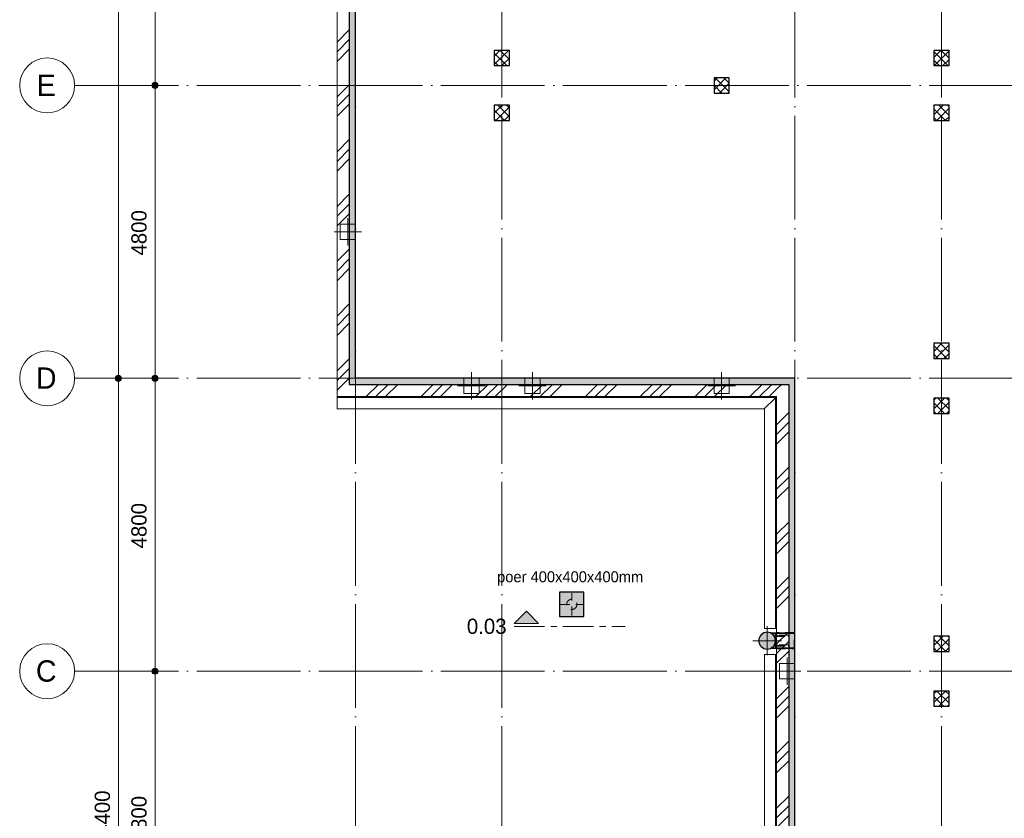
# Model space of a CAD drawing. Header units: millimetres. Extents: x -2900 to 56100, y -900 to 49332.
# Tile 2 of 8: x -2900 to 13231, y 12189 to 25277. Entities that reach past the tile are written whole.
import ezdxf

# ---------------------------------------------------------------- set-up
doc = ezdxf.new("R2010")
doc.units = ezdxf.units.MM
for name, pattern in [('WSP_hartlijn', [800, 500, -100, 100, -100]), ('WSP_hhidden', [250, 150, -100]), ('WSP_stramienlijn', [2000, 1700, -150, 0, -150])]:
    doc.linetypes.add(name, pattern=pattern)
for name, color, linetype, lineweight in [('00_algemeen - hartlijn', 7, 'Continuous', 13), ('00_algemeen - hhidden - 0_13mm', 7, 'WSP_hhidden', 13), ('00_maatvoering', 8, 'Continuous', 13), ('00_maatvoering-100', 8, 'Continuous', 13), ('03_viewports - sections', 1, 'Continuous', 13), ('07_stramien', 4, 'Continuous', 13), ('16_funderingsconstructies', 2, 'Continuous', 18), ('16_funderingsconstructies - voeten en balken -cut-', 3, 'Continuous', 25), ('17_paalfunderingen - beton -cut-', 3, 'Continuous', 25), ('17_paalfunderingen - prefab -cut-', 3, 'Continuous', 25), ('28_hoofddraagconstructies - kolommen en liggers', 1, 'Continuous', 13), ('28_hoofddraagconstructies - kolommen en liggers - staal', 1, 'Continuous', 13), ('28_hoofddraagconstructies - tags', 7, 'Continuous', 18)]:
    doc.layers.add(name, color=color, linetype=linetype, lineweight=lineweight)
doc.layers.add('16_funderingsconstructies - voeten en balken', color=2, linetype='Continuous')
doc.styles.add('Revittext', font='txt', dxfattribs={"height": 350})
doc.styles.add('Revittext_1', font='txt', dxfattribs={"height": 250})
doc.styles.add('Revittext_2', font='txt', dxfattribs={"height": 180})
doc.dimstyles.new('WSP_25_-_transparant', dxfattribs={"dimscale": 304.8, "dimtxt": 252.223969, "dimasz": 1.312336, "dimexe": 0.656168, "dimexo": 0.0625, "dimgap": 0.213255, "dimtad": 1, "dimdec": 0, "dimzin": 0, "dimdsep": 46, "dimtxsty": 'Revittext_1', "dimblk1": 'DOTSMALL', "dimblk2": 'DOTSMALL', "dimsah": 1, "dimcen": 0.09, "dimdle": 0.656168, "dimazin": 0, "dimtfac": 1, "dimtdec": 4, "dimtix": 1, "dimtmove": 0, "dimatfit": 3, "dimfxl": 0.656168, "dimfxlon": 1, "dimtvp": 1, "dimtolj": 1, "dimtzin": 0, "dimarcsym": 2})
pattern_1 = [(45, (0, 0), (-449.013, 449.013), []), (45, (158.75, 0), (0, 898.026), []), (45, (-158.75, 0), (0, 898.026), [])]

# ---------------------------------------------------------------- blocks, each defined once
blk = doc.blocks.new('16_WSP_SF_beton - poer rechthoek v18-1 - 1-paals poer_ 400x400x400mm-1100585-fundering - plot - 100')
at = {"layer": '28_hoofddraagconstructies - kolommen en liggers', "linetype": 'WSP_hhidden'}
blk.add_hatch(color=256, dxfattribs=at).paths.add_polyline_path([(200, -200), (200, 200), (-200, 200), (-200, -200)])
at = {"layer": '16_funderingsconstructies - voeten en balken -cut-'}
for p, q in [((200, 200), (-200, 200)), ((-200, 200), (-200, -200)), ((200, -200), (200, 200)), ((-200, -200), (200, -200))]:
    blk.add_line(p, q, dxfattribs=at)
blk = doc.blocks.new('17_WSP_FD_beton - fundatiepaal v21-1 - ø273_285 _stalen buis_ met kopmoment-1364903-fundering - plot - 100')
at = {"layer": '16_funderingsconstructies'}
blk.add_hatch(color=256, dxfattribs=at).paths.add_polyline_path([(-136, 0), (-131, -38), (-115, -74), (-89, -103), (-57, -124), (-19, -135), (19, -135), (57, -124), (89, -103), (115, -74), (131, -38), (137, 0), (130, 41), (115, 74), (89, 103), (57, 124), (19, 135), (-19, 135), (-57, 124), (-89, 103), (-115, 74), (-131, 38)])
at = {"layer": '00_algemeen - hartlijn', "linetype": 'WSP_hartlijn'}
for p, q in [((0, -237), (0, 236)), ((-237, 0), (236, 0))]:
    blk.add_line(p, q, dxfattribs=at)
at = {"layer": '17_paalfunderingen - beton -cut-'}
for start, end in [(360, 180), (180, 360)]:
    blk.add_arc((0, 0), 137, start, end, dxfattribs=at)
blk = doc.blocks.new('28_WSP_SF_staal - HFL v21-0 - Lequ 200x200x16 - S235-1383402-fundering - plot - 100')
at = {"layer": '00_algemeen - hhidden - 0_13mm'}
blk.add_line((-2450, -39.2), (2450, -39.2), dxfattribs=at)
at = {"layer": '28_hoofddraagconstructies - kolommen en liggers - staal'}
for p, q in [((2450, 144.8), (-2450, 144.8)), ((-2450, 135.8), (-2450, 144.8)), ((-2450, -21.2), (-2450, 135.8)), ((2450, 144.8), (2450, 135.8)), ((2450, 135.8), (2450, -21.2)), ((-2450, -39.2), (-2450, -21.2)), ((2450, -39.2), (-2450, -39.2)), ((-2450, -48.2), (-2450, -39.2)), ((-2450, -55.2), (-2450, -48.2)), ((-2450, -55.2), (2450, -55.2)), ((2450, -21.2), (2450, -39.2)), ((2450, -39.2), (2450, -48.2)), ((2450, -48.2), (2450, -55.2))]:
    blk.add_line(p, q, dxfattribs=at)
blk = doc.blocks.new('28_WSP_SF_staal - HFL v21-0 - Lequ 200x200x16 - S235-1383367-fundering - plot - 100')
at = {"layer": '00_algemeen - hhidden - 0_13mm'}
blk.add_line((-1900, -39.2), (1884, -39.2), dxfattribs=at)
blk = doc.blocks.new('28_WSP_SF_staal - HFL v21-0 - Lequ 200x200x16 - S235-1217638-fundering - plot - 100')
at = {"layer": '00_algemeen - hhidden - 0_13mm'}
blk.add_line((-3600, 39.2), (3584, 39.2), dxfattribs=at)
blk = doc.blocks.new('17_WSP_FD_prefab - fundatiepaal v18-0 - 250x250-V91-fundering - plot - 100')
at = {"layer": '00_algemeen - hartlijn', "color": 135}
for p, q in [((-225, 0), (-175, 0)), ((125, 0), (225, 0))]:
    blk.add_line(p, q, dxfattribs=at)
at = {"layer": '16_funderingsconstructies', "color": 135, "lineweight": 13}
for p, q in [((0, -225), (0, 225)), ((-175, 0), (125, 0)), ((125, 125), (-125, 125)), ((-125, 125), (-125, -125)), ((-125, -125), (125, -125))]:
    blk.add_line(p, q, dxfattribs=at)
blk = doc.blocks.new('17_WSP_FD_prefab - fundatiepaal v18-0 - 250x250-V25-fundering - plot - 100')
at = {"layer": '16_funderingsconstructies', "lineweight": 13}
h = blk.add_hatch(dxfattribs=at)
h.set_pattern_fill('FP_25', color=10, style=0, pattern_type=2)
h.set_pattern_definition([(45, (-5000, -24650), (-70.71068, 70.71068), []), (135, (-5000, -24650), (-70.71068, -70.71068), [])])
h.paths.add_polyline_path([(-125, -125), (125, -125), (125, 125), (-125, 125)])
at = {"layer": '17_paalfunderingen - prefab -cut-', "color": 8}
for p, q in [((125, 125), (-125, 125)), ((-125, 125), (-125, -125)), ((125, -125), (125, 125)), ((-125, -125), (125, -125))]:
    blk.add_line(p, q, dxfattribs=at)
blk = doc.blocks.new('17_WSP_FD_prefab - fundatiepaal v18-0 - 250x250-V26-fundering - plot - 100')
at = {"layer": '16_funderingsconstructies', "lineweight": 13}
h = blk.add_hatch(dxfattribs=at)
h.set_pattern_fill('FP_26', color=10, style=0, pattern_type=2)
h.set_pattern_definition([(45, (-5000, -23750), (-70.71068, 70.71068), []), (135, (-5000, -23750), (-70.71068, -70.71068), [])])
h.paths.add_polyline_path([(-125, -125), (125, -125), (125, 125), (-125, 125)])
at = {"layer": '17_paalfunderingen - prefab -cut-', "color": 8}
for p, q in [((125, 125), (-125, 125)), ((-125, 125), (-125, -125)), ((125, -125), (125, 125)), ((-125, -125), (125, -125))]:
    blk.add_line(p, q, dxfattribs=at)
blk = doc.blocks.new('17_WSP_FD_prefab - fundatiepaal v18-0 - 250x250-V27-fundering - plot - 100')
at = {"layer": '16_funderingsconstructies', "lineweight": 13}
h = blk.add_hatch(dxfattribs=at)
h.set_pattern_fill('FP_27', color=10, style=0, pattern_type=2)
h.set_pattern_definition([(45, (-8600, -24200), (-70.71068, 70.71068), []), (135, (-8600, -24200), (-70.71068, -70.71068), [])])
h.paths.add_polyline_path([(-125, -125), (125, -125), (125, 125), (-125, 125)])
at = {"layer": '17_paalfunderingen - prefab -cut-', "color": 8}
for p, q in [((125, 125), (-125, 125)), ((-125, 125), (-125, -125)), ((125, -125), (125, 125)), ((-125, -125), (125, -125))]:
    blk.add_line(p, q, dxfattribs=at)
blk = doc.blocks.new('17_WSP_FD_prefab - fundatiepaal v18-0 - 250x250-V28-fundering - plot - 100')
at = {"layer": '16_funderingsconstructies', "lineweight": 13}
h = blk.add_hatch(dxfattribs=at)
h.set_pattern_fill('FP_28', color=10, style=0, pattern_type=2)
h.set_pattern_definition([(45, (-12200, -24650), (-70.71068, 70.71068), []), (135, (-12200, -24650), (-70.71068, -70.71068), [])])
h.paths.add_polyline_path([(-125, -125), (125, -125), (125, 125), (-125, 125)])
at = {"layer": '17_paalfunderingen - prefab -cut-', "color": 8}
for p, q in [((125, 125), (-125, 125)), ((-125, 125), (-125, -125)), ((125, -125), (125, 125)), ((-125, -125), (125, -125))]:
    blk.add_line(p, q, dxfattribs=at)
blk = doc.blocks.new('17_WSP_FD_prefab - fundatiepaal v18-0 - 250x250-V29-fundering - plot - 100')
at = {"layer": '16_funderingsconstructies', "lineweight": 13}
h = blk.add_hatch(dxfattribs=at)
h.set_pattern_fill('FP_29', color=10, style=0, pattern_type=2)
h.set_pattern_definition([(45, (-12200, -23750), (-70.71068, 70.71068), []), (135, (-12200, -23750), (-70.71068, -70.71068), [])])
h.paths.add_polyline_path([(-125, -125), (125, -125), (125, 125), (-125, 125)])
at = {"layer": '17_paalfunderingen - prefab -cut-', "color": 8}
for p, q in [((125, 125), (-125, 125)), ((-125, 125), (-125, -125)), ((125, -125), (125, 125)), ((-125, -125), (125, -125))]:
    blk.add_line(p, q, dxfattribs=at)
blk = doc.blocks.new('17_WSP_FD_prefab - fundatiepaal v18-0 - 250x250-V93-fundering - plot - 100')
at = {"layer": '00_algemeen - hartlijn', "color": 135}
blk.add_line((0, 125), (0, 225), dxfattribs=at)
at = {"layer": '16_funderingsconstructies', "color": 135, "lineweight": 13}
for p, q in [((-225, 0), (225, 0)), ((-125, 125), (-125, -125)), ((0, -225), (0, 125)), ((125, -125), (125, 125)), ((-125, -125), (125, -125))]:
    blk.add_line(p, q, dxfattribs=at)
blk = doc.blocks.new('17_WSP_FD_prefab - fundatiepaal v18-0 - 250x250-V94-fundering - plot - 100')
at = {"layer": '00_algemeen - hartlijn', "color": 135}
blk.add_line((125, 0), (225, 0), dxfattribs=at)
at = {"layer": '16_funderingsconstructies', "color": 135, "lineweight": 13}
for p, q in [((0, -225), (0, 225)), ((-225, 0), (125, 0)), ((125, 125), (-125, 125)), ((-125, 125), (-125, -125)), ((-125, -125), (125, -125))]:
    blk.add_line(p, q, dxfattribs=at)
blk = doc.blocks.new('17_WSP_FD_prefab - fundatiepaal v18-0 - 250x250-V38-fundering - plot - 100')
at = {"layer": '16_funderingsconstructies', "lineweight": 13}
h = blk.add_hatch(dxfattribs=at)
h.set_pattern_fill('FP_36', color=10, style=0, pattern_type=2)
h.set_pattern_definition([(45, (-12200, -19850), (-70.71068, 70.71068), []), (135, (-12200, -19850), (-70.71068, -70.71068), [])])
h.paths.add_polyline_path([(125, -125), (125, 125), (-125, 125), (-125, -125)])
at = {"layer": '17_paalfunderingen - prefab -cut-', "color": 8}
for p, q in [((125, 125), (-125, 125)), ((-125, 125), (-125, -125)), ((125, -125), (125, 125)), ((-125, -125), (125, -125))]:
    blk.add_line(p, q, dxfattribs=at)
blk = doc.blocks.new('17_WSP_FD_prefab - fundatiepaal v18-0 - 250x250-V39-fundering - plot - 100')
at = {"layer": '16_funderingsconstructies', "lineweight": 13}
h = blk.add_hatch(dxfattribs=at)
h.set_pattern_fill('FP_37', color=10, style=0, pattern_type=2)
h.set_pattern_definition([(45, (-12200, -18950), (-70.7107, 70.7107), []), (135, (-12200, -18950), (-70.7107, -70.7107), [])])
h.paths.add_polyline_path([(125, -125), (125, 125), (-125, 125), (-125, -125)])
at = {"layer": '17_paalfunderingen - prefab -cut-', "color": 8}
for p, q in [((125, 125), (-125, 125)), ((-125, 125), (-125, -125)), ((125, -125), (125, 125)), ((-125, -125), (125, -125))]:
    blk.add_line(p, q, dxfattribs=at)
blk = doc.blocks.new('17_WSP_FD_prefab - fundatiepaal v18-0 - 250x250-V46-fundering - plot - 100')
at = {"layer": '16_funderingsconstructies', "lineweight": 13}
h = blk.add_hatch(dxfattribs=at)
h.set_pattern_fill('FP_44', color=10, style=0, pattern_type=2)
h.set_pattern_definition([(45, (-12200, -15050), (-70.7107, 70.7107), []), (135, (-12200, -15050), (-70.7107, -70.7107), [])])
h.paths.add_polyline_path([(125, -125), (125, 125), (-125, 125), (-125, -125)])
at = {"layer": '17_paalfunderingen - prefab -cut-', "color": 8}
for p, q in [((125, 125), (-125, 125)), ((-125, 125), (-125, -125)), ((125, -125), (125, 125)), ((-125, -125), (125, -125))]:
    blk.add_line(p, q, dxfattribs=at)
blk = doc.blocks.new('17_WSP_FD_prefab - fundatiepaal v18-0 - 250x250-V47-fundering - plot - 100')
at = {"layer": '16_funderingsconstructies', "lineweight": 13}
h = blk.add_hatch(dxfattribs=at)
h.set_pattern_fill('FP_45', color=10, style=0, pattern_type=2)
h.set_pattern_definition([(45, (-12200, -14150), (-70.7107, 70.7107), []), (135, (-12200, -14150), (-70.7107, -70.7107), [])])
h.paths.add_polyline_path([(125, -125), (125, 125), (-125, 125), (-125, -125)])
at = {"layer": '17_paalfunderingen - prefab -cut-', "color": 8}
for p, q in [((125, 125), (-125, 125)), ((-125, 125), (-125, -125)), ((125, -125), (125, 125)), ((-125, -125), (125, -125))]:
    blk.add_line(p, q, dxfattribs=at)
blk = doc.blocks.new('17_WSP_FD_beton - fundatiepaal v21-1 - ø168_178 _stalen buis_-1347608-fundering - plot - 100')
at = {"layer": '16_funderingsconstructies', "linetype": 'WSP_hhidden', "lineweight": 13}
for p, q in [((0, -184), (0, 184)), ((-184, 0), (184, 0))]:
    blk.add_line(p, q, dxfattribs=at)
blk.add_circle((0, 0), 84, dxfattribs=at)
blk = doc.blocks.new('WSP_fr - lepelconstructie - WSP_fr - lepelconstructie-V98-fundering - plot - 100')
at = {"layer": '28_hoofddraagconstructies - kolommen en liggers', "linetype": 'WSP_hhidden'}
for p, q in [((-5, 72), (-5, 89)), ((290, 135), (0, 135)), ((290, 130), (0, 130)), ((0, 130), (290, 130)), ((290, 115), (0, 115)), ((0, 115), (290, 115)), ((290, -135), (290, 135)), ((-5, -88), (-5, -71)), ((290, -115), (0, -115)), ((0, -115), (290, -115)), ((290, -130), (0, -130)), ((0, -130), (290, -130)), ((0, -135), (290, -135))]:
    blk.add_line(p, q, dxfattribs=at)
at = {"layer": '28_hoofddraagconstructies - kolommen en liggers - staal'}
for p, q in [((0, 130), (-90, 130)), ((-90, 130), (-90, 126)), ((-84, 119), (-23, 114)), ((-10, 100), (-10, -100)), ((0, -130), (0, 130)), ((-90, -126), (-90, -130)), ((-90, -130), (0, -130)), ((-23, -114), (-84, -119))]:
    blk.add_line(p, q, dxfattribs=at)
for centre, radius, start, end in [((-83, 126), 7, 180, 263.3313), ((-24, 100), 14, 0, 86.2626), ((-83, -126), 7, 96.6687, 180), ((-24, -100), 14, 273.7374, 360)]:
    blk.add_arc(centre, radius, start, end, dxfattribs=at)
blk = doc.blocks.new('28_WSP_SF_booranker - booranker-V100-fundering - plot - 100')
at = {"layer": '28_hoofddraagconstructies - kolommen en liggers', "linetype": 'WSP_hhidden'}
h = blk.add_hatch(color=256, dxfattribs=at)
h.paths.add_polyline_path([(9485, 9711), (9486, 9711), (9485, 9714)])
h.paths.add_polyline_path([(9474, 9711), (9475, 9712), (9473, 9716), (9473, 9711)])
for points in [[(9475, 9729), (9485, 9729), (9486, 9733), (9484, 9737), (9475, 9737), (9473, 9733), (9474, 9731)], [(9485, 9711), (9486, 9720), (9484, 9729), (9475, 9729), (9473, 9720), (9475, 9711), (9484, 9711)], [(9485, 9703), (9486, 9707), (9484, 9711), (9475, 9711), (9473, 9707), (9475, 9703), (9484, 9703)], [(9486, 9720), (9486, 9729), (9485, 9729), (9486, 9723)], [(9486, 9720), (9486, 9729), (9485, 9729), (9486, 9720)], [(9486, 9720), (9490, 9720), (9490, 9738), (9486, 9738), (9486, 9725)], [(9490, 9702), (9490, 9720), (9486, 9720), (9486, 9702)]]:
    blk.add_hatch(color=256, dxfattribs=at).paths.add_polyline_path(points)
h = blk.add_hatch(color=256, dxfattribs=at)
h.paths.add_polyline_path([(9485, 9711), (9486, 9712), (9486, 9716)])
h.paths.add_polyline_path([(9486, 9711), (9486, 9711), (9486, 9711)])
h.paths.add_polyline_path([(9473, 9711), (9475, 9711), (9473, 9716)])
at = {"layer": '28_hoofddraagconstructies - kolommen en liggers'}
for p, q in [((9490, 9730), (9473, 9730)), ((9473, 9710), (9490, 9710)), ((9475, 9737), (9473, 9735)), ((9473, 9733), (9473, 9734)), ((9473, 9720), (9473, 9733)), ((9473, 9707), (9473, 9720)), ((9473, 9706), (9473, 9707)), ((9473, 9705), (9475, 9703)), ((9475, 9737), (9485, 9737)), ((9485, 9729), (9475, 9729)), ((9475, 9711), (9485, 9711)), ((9475, 9703), (9485, 9703)), ((9486, 9735), (9485, 9737)), ((9485, 9703), (9486, 9705)), ((9490, 9738), (9486, 9738)), ((9486, 9720), (9486, 9738)), ((9486, 9702), (9486, 9720)), ((9486, 9701), (9490, 9701))]:
    blk.add_line(p, q, dxfattribs=at)
at = {"layer": '28_hoofddraagconstructies - kolommen en liggers', "linetype": 'WSP_hhidden'}
for p, q in [((9473, 9734), (9473, 9735)), ((9490, 9730), (9473, 9730)), ((9474, 9720), (9711, 9720)), ((9473, 9710), (9490, 9710)), ((9473, 9705), (9473, 9706)), ((9513, 9730), (9490, 9730)), ((9691, 9730), (9490, 9730)), ((9490, 9710), (9513, 9710)), ((9490, 9710), (9691, 9710)), ((9511, 9720), (9511, 9720)), ((9511, 9720), (9511, 9720)), ((9513, 9720), (9513, 9720)), ((9513, 9720), (9513, 9720)), ((9699, 9722), (9691, 9730)), ((9691, 9720), (9691, 9720)), ((9691, 9720), (9691, 9720)), ((9691, 9710), (9699, 9717)), ((9706, 9730), (9699, 9722)), ((9699, 9720), (9699, 9720)), ((9699, 9720), (9699, 9720)), ((9699, 9717), (9706, 9710)), ((9711, 9730), (9706, 9730)), ((9706, 9720), (9706, 9720)), ((9706, 9720), (9706, 9720)), ((9706, 9710), (9711, 9710)), ((9711, 9720), (9711, 9720)), ((9711, 9720), (9711, 9720))]:
    blk.add_line(p, q, dxfattribs=at)
at = {"layer": '28_hoofddraagconstructies - kolommen en liggers'}
for points, knots in [([(9475, 9737), (9474, 9736), (9474, 9735), (9474, 9734), (9473, 9733)], [0.1109957, 0.1109957, 0.1109957, 0.1109957, 0.5, 1, 1, 1, 1]), ([(9473, 9707), (9474, 9706), (9474, 9705), (9474, 9704), (9475, 9703)], [0, 0, 0, 0, 0.5, 0.8890043, 0.8890043, 0.8890043, 0.8890043]), ([(9486, 9733), (9486, 9734), (9486, 9735), (9485, 9736), (9485, 9737)], [0.0208179, 0.0208179, 0.0208179, 0.0208179, 0.5, 0.8890043, 0.8890043, 0.8890043, 0.8890043]), ([(9485, 9729), (9485, 9729), (9486, 9731), (9486, 9732), (9486, 9733)], [0, 0, 0, 0, 0.5, 0.9454832, 0.9454832, 0.9454832, 0.9454832]), ([(9486, 9721), (9486, 9722), (9486, 9725), (9485, 9727), (9485, 9729)], [0.0690519, 0.0690519, 0.0690519, 0.0690519, 0.5, 1, 1, 1, 1]), ([(9485, 9711), (9485, 9713), (9486, 9715), (9486, 9718), (9486, 9719)], [0, 0, 0, 0, 0.5, 0.9309481, 0.9309481, 0.9309481, 0.9309481]), ([(9486, 9707), (9486, 9708), (9486, 9709), (9485, 9711), (9485, 9711)], [0.0545168, 0.0545168, 0.0545168, 0.0545168, 0.5, 1, 1, 1, 1]), ([(9485, 9703), (9485, 9704), (9486, 9705), (9486, 9706), (9486, 9707)], [0.1093781, 0.1093781, 0.1093781, 0.1093781, 0.5, 0.9790387, 0.9790387, 0.9790387, 0.9790387])]:
    blk.add_open_spline(points, degree=3, knots=knots, dxfattribs=at)
for points in [[(9473, 9733), (9474, 9732), (9474, 9731), (9474, 9729), (9475, 9729)], [(9475, 9729), (9474, 9727), (9474, 9724), (9474, 9721), (9473, 9720)], [(9473, 9720), (9474, 9719), (9474, 9716), (9474, 9713), (9475, 9711)], [(9475, 9711), (9474, 9711), (9474, 9709), (9474, 9708), (9473, 9707)]]:
    blk.add_open_spline(points, degree=3, dxfattribs=at)
blk = doc.blocks.new('28_WSP_SF_booranker - booranker-V99-fundering - plot - 100')
at = {"layer": '28_hoofddraagconstructies - kolommen en liggers', "linetype": 'WSP_hhidden'}
h = blk.add_hatch(color=256, dxfattribs=at)
h.paths.add_polyline_path([(9485, 9871), (9486, 9871), (9485, 9874)])
h.paths.add_polyline_path([(9474, 9871), (9475, 9872), (9473, 9876), (9473, 9871)])
for points in [[(9475, 9889), (9485, 9889), (9486, 9893), (9484, 9897), (9475, 9897), (9473, 9893), (9474, 9891)], [(9485, 9871), (9486, 9880), (9484, 9889), (9475, 9889), (9473, 9880), (9475, 9871), (9484, 9871)], [(9484, 9863), (9485, 9863), (9486, 9867), (9484, 9871), (9475, 9871), (9473, 9867), (9475, 9863), (9480, 9863)], [(9486, 9880), (9486, 9889), (9485, 9889), (9486, 9883)], [(9486, 9880), (9486, 9889), (9485, 9889), (9486, 9880)], [(9486, 9880), (9490, 9880), (9490, 9898), (9486, 9898), (9486, 9885)], [(9486, 9862), (9490, 9862), (9490, 9880), (9486, 9880), (9486, 9864)]]:
    blk.add_hatch(color=256, dxfattribs=at).paths.add_polyline_path(points)
h = blk.add_hatch(color=256, dxfattribs=at)
h.paths.add_polyline_path([(9485, 9871), (9486, 9872), (9486, 9876)])
h.paths.add_polyline_path([(9486, 9871), (9486, 9871), (9486, 9876)])
h.paths.add_polyline_path([(9473, 9871), (9475, 9871), (9473, 9876)])
at = {"layer": '28_hoofddraagconstructies - kolommen en liggers'}
for p, q in [((9490, 9890), (9473, 9890)), ((9473, 9870), (9490, 9870)), ((9475, 9897), (9473, 9895)), ((9473, 9893), (9473, 9894)), ((9473, 9880), (9473, 9893)), ((9473, 9867), (9473, 9880)), ((9473, 9866), (9473, 9867)), ((9473, 9865), (9475, 9863)), ((9475, 9897), (9485, 9897)), ((9485, 9889), (9475, 9889)), ((9475, 9871), (9485, 9871)), ((9475, 9863), (9485, 9863)), ((9486, 9895), (9485, 9897)), ((9485, 9863), (9486, 9865)), ((9490, 9898), (9486, 9898)), ((9486, 9880), (9486, 9898)), ((9486, 9862), (9486, 9880)), ((9486, 9861), (9490, 9861))]:
    blk.add_line(p, q, dxfattribs=at)
at = {"layer": '28_hoofddraagconstructies - kolommen en liggers', "linetype": 'WSP_hhidden'}
for p, q in [((9473, 9894), (9473, 9895)), ((9490, 9890), (9473, 9890)), ((9474, 9880), (9711, 9880)), ((9473, 9870), (9490, 9870)), ((9473, 9865), (9473, 9866)), ((9513, 9890), (9490, 9890)), ((9691, 9890), (9490, 9890)), ((9490, 9870), (9513, 9870)), ((9490, 9870), (9691, 9870)), ((9511, 9880), (9511, 9880)), ((9511, 9880), (9511, 9880)), ((9513, 9880), (9513, 9880)), ((9513, 9880), (9513, 9880)), ((9699, 9882), (9691, 9890)), ((9691, 9880), (9691, 9880)), ((9691, 9880), (9691, 9880)), ((9691, 9870), (9699, 9877)), ((9706, 9890), (9699, 9882)), ((9699, 9880), (9699, 9880)), ((9699, 9880), (9699, 9880)), ((9699, 9877), (9706, 9870)), ((9711, 9890), (9706, 9890)), ((9706, 9880), (9706, 9880)), ((9706, 9880), (9706, 9880)), ((9706, 9870), (9711, 9870)), ((9711, 9880), (9711, 9880)), ((9711, 9880), (9711, 9880))]:
    blk.add_line(p, q, dxfattribs=at)
at = {"layer": '28_hoofddraagconstructies - kolommen en liggers'}
for points, knots in [([(9475, 9897), (9474, 9896), (9474, 9895), (9474, 9894), (9473, 9893)], [0.1109957, 0.1109957, 0.1109957, 0.1109957, 0.5, 1, 1, 1, 1]), ([(9473, 9867), (9474, 9866), (9474, 9865), (9474, 9864), (9475, 9863)], [0, 0, 0, 0, 0.5, 0.8890043, 0.8890043, 0.8890043, 0.8890043]), ([(9486, 9893), (9486, 9894), (9486, 9895), (9485, 9896), (9485, 9897)], [0.0208179, 0.0208179, 0.0208179, 0.0208179, 0.5, 0.8890043, 0.8890043, 0.8890043, 0.8890043]), ([(9485, 9889), (9485, 9889), (9486, 9891), (9486, 9892), (9486, 9893)], [0, 0, 0, 0, 0.5, 0.9454832, 0.9454832, 0.9454832, 0.9454832]), ([(9486, 9881), (9486, 9882), (9486, 9885), (9485, 9887), (9485, 9889)], [0.0690519, 0.0690519, 0.0690519, 0.0690519, 0.5, 1, 1, 1, 1]), ([(9485, 9871), (9485, 9873), (9486, 9875), (9486, 9878), (9486, 9879)], [0, 0, 0, 0, 0.5, 0.9309481, 0.9309481, 0.9309481, 0.9309481]), ([(9486, 9867), (9486, 9868), (9486, 9869), (9485, 9871), (9485, 9871)], [0.0545168, 0.0545168, 0.0545168, 0.0545168, 0.5, 1, 1, 1, 1]), ([(9485, 9863), (9485, 9864), (9486, 9865), (9486, 9866), (9486, 9867)], [0.1093781, 0.1093781, 0.1093781, 0.1093781, 0.5, 0.9790387, 0.9790387, 0.9790387, 0.9790387])]:
    blk.add_open_spline(points, degree=3, knots=knots, dxfattribs=at)
for points in [[(9473, 9893), (9474, 9892), (9474, 9891), (9474, 9889), (9475, 9889)], [(9475, 9889), (9474, 9887), (9474, 9884), (9474, 9881), (9473, 9880)], [(9473, 9880), (9474, 9879), (9474, 9876), (9474, 9873), (9475, 9871)], [(9475, 9871), (9474, 9871), (9474, 9869), (9474, 9868), (9473, 9867)]]:
    blk.add_open_spline(points, degree=3, dxfattribs=at)
blk = doc.blocks.new('Grid - Stramienbol 9_0mm-3500-fundering - plot - 100')
at = {"layer": '07_stramien'}
blk.add_circle((0, 0), 4.5, dxfattribs=at)
blk = doc.blocks.new('DIMBLOCK18-fundering - plot - 100')
at = {"layer": '00_maatvoering-100'}
h = blk.add_hatch(color=256, dxfattribs=at)
edge = h.paths.add_edge_path()
edge.add_arc((-1282, 38600), 50, 0, 360)
h = blk.add_hatch(color=256, dxfattribs=at)
edge = h.paths.add_edge_path()
edge.add_arc((-1282, 19400), 50, 0, 360)
for p, q in [((-1282, 38800), (-1282, 19400)), ((-1082, 38600), (-1482, 38600)), ((-1282, 38600), (-1082, 38600)), ((-1082, 19400), (-1482, 19400)), ((-1282, 19400), (-1082, 19400))]:
    blk.add_line(p, q, dxfattribs=at)
for centre in [(-1282, 38600), (-1282, 19400)]:
    blk.add_circle(centre, 50, dxfattribs=at)
at = {"layer": '00_maatvoering-100', "color": 0, "insert": (-1671, 28515), "char_height": 250, "width": 1164.11, "attachment_point": 1, "rotation": 90, "line_spacing_factor": 0.931288, "style": 'Revittext_1'}
blk.add_mtext('19200', dxfattribs=at)
blk = doc.blocks.new('_DotSmall')
at = {"color": 0, "linetype": 'ByBlock', "const_width": 0.5}
blk.add_lwpolyline([(-0.0625, 0, 1), (0.0625, 0, 1)], format="xyb", close=True, dxfattribs=at)
blk = doc.blocks.new('DIMBLOCK19-fundering - plot - 100')
at = {"layer": '00_maatvoering-100'}
h = blk.add_hatch(color=256, dxfattribs=at)
edge = h.paths.add_edge_path()
edge.add_arc((-1282, 19400), 50, 0, 360)
h = blk.add_hatch(color=256, dxfattribs=at)
edge = h.paths.add_edge_path()
edge.add_arc((-1282, 5000), 50, 0, 360)
for p, q in [((-1082, 19400), (-1482, 19400)), ((-1282, 19400), (-1282, 4800)), ((-1282, 19400), (-1082, 19400)), ((-1082, 5000), (-1482, 5000)), ((-1282, 5000), (-1082, 5000))]:
    blk.add_line(p, q, dxfattribs=at)
for centre in [(-1282, 19400), (-1282, 5000)]:
    blk.add_circle(centre, 50, dxfattribs=at)
at = {"layer": '00_maatvoering-100', "color": 0, "insert": (-1671, 11715), "char_height": 250, "width": 1164.11, "attachment_point": 1, "rotation": 90, "line_spacing_factor": 0.931288, "style": 'Revittext_1'}
blk.add_mtext('14400', dxfattribs=at)
blk = doc.blocks.new('DIMBLOCK22-fundering - plot - 100')
at = {"layer": '00_maatvoering-100'}
h = blk.add_hatch(color=256, dxfattribs=at)
edge = h.paths.add_edge_path()
edge.add_arc((-682, 29000), 50, 0, 360)
h = blk.add_hatch(color=256, dxfattribs=at)
edge = h.paths.add_edge_path()
edge.add_arc((-682, 24200), 50, 0, 360)
for p, q in [((-482, 29000), (-882, 29000)), ((-682, 29000), (-682, 24200)), ((-682, 29000), (-482, 29000)), ((-482, 24200), (-882, 24200)), ((-682, 24200), (-482, 24200))]:
    blk.add_line(p, q, dxfattribs=at)
for centre in [(-682, 29000), (-682, 24200)]:
    blk.add_circle(centre, 50, dxfattribs=at)
at = {"layer": '00_maatvoering-100', "color": 0, "insert": (-1071, 26212), "char_height": 250, "width": 931.29, "attachment_point": 1, "rotation": 90, "line_spacing_factor": 0.931288, "style": 'Revittext_1'}
blk.add_mtext('4800', dxfattribs=at)
blk = doc.blocks.new('DIMBLOCK23-fundering - plot - 100')
at = {"layer": '00_maatvoering-100'}
h = blk.add_hatch(color=256, dxfattribs=at)
edge = h.paths.add_edge_path()
edge.add_arc((-682, 24200), 50, 0, 360)
h = blk.add_hatch(color=256, dxfattribs=at)
edge = h.paths.add_edge_path()
edge.add_arc((-682, 19400), 50, 0, 360)
for p, q in [((-482, 24200), (-882, 24200)), ((-682, 24200), (-682, 19400)), ((-682, 24200), (-482, 24200)), ((-482, 19400), (-882, 19400)), ((-682, 19400), (-482, 19400))]:
    blk.add_line(p, q, dxfattribs=at)
for centre in [(-682, 24200), (-682, 19400)]:
    blk.add_circle(centre, 50, dxfattribs=at)
at = {"layer": '00_maatvoering-100', "color": 0, "insert": (-1071, 21412), "char_height": 250, "width": 931.29, "attachment_point": 1, "rotation": 90, "line_spacing_factor": 0.931288, "style": 'Revittext_1'}
blk.add_mtext('4800', dxfattribs=at)
blk = doc.blocks.new('DIMBLOCK24-fundering - plot - 100')
at = {"layer": '00_maatvoering-100'}
h = blk.add_hatch(color=256, dxfattribs=at)
edge = h.paths.add_edge_path()
edge.add_arc((-682, 19400), 50, 0, 360)
h = blk.add_hatch(color=256, dxfattribs=at)
edge = h.paths.add_edge_path()
edge.add_arc((-682, 14600), 50, 0, 360)
for p, q in [((-482, 19400), (-882, 19400)), ((-682, 19400), (-682, 14600)), ((-682, 19400), (-482, 19400)), ((-482, 14600), (-882, 14600)), ((-682, 14600), (-482, 14600))]:
    blk.add_line(p, q, dxfattribs=at)
for centre in [(-682, 19400), (-682, 14600)]:
    blk.add_circle(centre, 50, dxfattribs=at)
at = {"layer": '00_maatvoering-100', "color": 0, "insert": (-1071, 16612), "char_height": 250, "width": 931.29, "attachment_point": 1, "rotation": 90, "line_spacing_factor": 0.931288, "style": 'Revittext_1'}
blk.add_mtext('4800', dxfattribs=at)
blk = doc.blocks.new('DIMBLOCK25-fundering - plot - 100')
at = {"layer": '00_maatvoering-100'}
h = blk.add_hatch(color=256, dxfattribs=at)
edge = h.paths.add_edge_path()
edge.add_arc((-682, 14600), 50, 0, 360)
h = blk.add_hatch(color=256, dxfattribs=at)
edge = h.paths.add_edge_path()
edge.add_arc((-682, 9800), 50, 0, 360)
for p, q in [((-482, 14600), (-882, 14600)), ((-682, 14600), (-682, 9800)), ((-682, 14600), (-482, 14600)), ((-482, 9800), (-882, 9800)), ((-682, 9800), (-482, 9800))]:
    blk.add_line(p, q, dxfattribs=at)
for centre in [(-682, 14600), (-682, 9800)]:
    blk.add_circle(centre, 50, dxfattribs=at)
at = {"layer": '00_maatvoering-100', "color": 0, "insert": (-1071, 11812), "char_height": 250, "width": 931.29, "attachment_point": 1, "rotation": 90, "line_spacing_factor": 0.931288, "style": 'Revittext_1'}
blk.add_mtext('4800', dxfattribs=at)
blk = doc.blocks.new('Detail View - Horizontaal links-29825-fundering - plot - 100')
at = {"layer": '03_viewports - sections'}
blk.add_hatch(color=240, dxfattribs=at).paths.add_polyline_path([(4, 0.5), (0, 0.5), (2, 2.5)])
at = {"layer": '03_viewports - sections', "color": 240}
for p, q in [((2, 2.5), (0, 0.5)), ((4, 0.5), (2, 2.5)), ((0, 0.5), (4, 0.5))]:
    blk.add_line(p, q, dxfattribs=at)

msp = doc.modelspace()

# ---------------------------------------------------------------- hatches: boundary and pattern name
at = {"layer": '16_funderingsconstructies - voeten en balken', "lineweight": 13}
h = msp.add_hatch(dxfattribs=at)
h.set_pattern_fill('FP_1', color=10, style=0, pattern_type=2)
h.set_pattern_definition(pattern_1)
h.paths.add_polyline_path([(2300, 19400), (2500, 19400), (2500, 38600), (2300, 38600), (2300, 19404.2)])
at = {"layer": '16_funderingsconstructies - voeten en balken'}
for points in [[(2500, 19400), (2600, 19400), (2600, 38600), (2500, 38600), (2500, 26924.5)], [(9700, 19300), (9700, 19400), (2500, 19400), (2500, 19300), (9665.1, 19300)], [(9800, 4900), (9800, 19400), (9700, 19400), (9700, 4900)]]:
    msp.add_hatch(color=10, dxfattribs=at).paths.add_polyline_path(points)
at = {"layer": '16_funderingsconstructies - voeten en balken', "lineweight": 13}
h = msp.add_hatch(dxfattribs=at)
h.set_pattern_fill('FP_1', color=10, style=0, pattern_type=2)
h.set_pattern_definition(pattern_1)
h.paths.add_polyline_path([(9500, 19100), (9500, 19300), (2500, 19300), (2500, 19400), (2300, 19400), (2300, 19100), (9303.8, 19100)])
h = msp.add_hatch(dxfattribs=at)
h.set_pattern_fill('FP_1', color=10, style=0, pattern_type=2)
h.set_pattern_definition(pattern_1)
h.paths.add_polyline_path([(9800, 4700), (9800, 4900), (9700, 4900), (9700, 19300), (9500, 19300), (9500, 4700), (9700, 4700)])

# ---------------------------------------------------------------- linework, layer by layer
at = {"layer": '03_viewports - sections', "color": 20, "linetype": 'WSP_hartlijn', "lineweight": 18}
msp.add_line((5200.6, 15333.4), (7021, 15333.4), dxfattribs=at)
at = {"layer": '07_stramien', "linetype": 'WSP_stramienlijn'}
for p, q in [((2600, 0), (2600, 48432.3)), ((5000, 0), (5000, 48432.3)), ((12200, 0), (12200, 48432.3)), ((9800, 0), (9800, 42040.5)), ((-2000, 24200), (55200, 24200)), ((-2000, 19400), (55200, 19400)), ((-2000, 14600), (55200, 14600))]:
    msp.add_line(p, q, dxfattribs=at)
at = {"layer": '16_funderingsconstructies - voeten en balken', "color": 55, "lineweight": 18}
for p, q in [((2300, 19400), (2300, 38600)), ((2300, 19400), (2300, 19100)), ((9500, 19100), (2300, 19100)), ((9500, 4700), (9500, 19100))]:
    msp.add_line(p, q, dxfattribs=at)
at = {"layer": '16_funderingsconstructies - voeten en balken -cut-', "color": 8}
for p, q in [((2500, 38600), (2500, 19400)), ((2600, 19400), (2600, 38600)), ((2500, 19400), (2500, 19300)), ((9700, 19400), (2600, 19400)), ((9800, 19400), (9700, 19400)), ((9800, 5000), (9800, 19400)), ((2500, 19300), (9700, 19300)), ((9700, 19300), (9700, 4900))]:
    msp.add_line(p, q, dxfattribs=at)
at = {"layer": '28_hoofddraagconstructies - kolommen en liggers - staal'}
for p, q in [((2300, 19093), (2300, 19100)), ((9500, 19100), (2300, 19100)), ((2300, 19084), (2300, 19093)), ((2300, 19084), (9484, 19084)), ((2300, 19066), (2300, 19084)), ((2300, 18909), (2300, 19066)), ((9466, 19066), (9309, 18909)), ((9309, 18909), (9466, 19066)), ((9484, 19084), (9484, 15300)), ((9500, 19100), (9493, 19093)), ((9493, 19093), (9500, 19100)), ((9500, 15300), (9500, 19100)), ((2300, 18900), (2300, 18909)), ((2300, 18900), (9300, 18900)), ((9300, 18900), (9300, 15300)), ((9309, 15300), (9300, 15300)), ((9466, 15300), (9309, 15300)), ((9484, 15300), (9466, 15300)), ((9493, 15300), (9484, 15300)), ((9500, 15300), (9493, 15300))]:
    msp.add_line(p, q, dxfattribs=at)
at = {"layer": '28_hoofddraagconstructies - kolommen en liggers - staal', "flags": 128}
for points in [[(9484, 19084), (9481.6, 19081.6), (9475, 19075), (9466, 19066)], [(9466, 19066), (9475, 19075), (9481.6, 19081.6), (9484, 19084)], [(9493, 19093), (9486.6, 19086.6), (9484, 19084)], [(9484, 19084), (9486.6, 19086.6), (9493, 19093)], [(9309, 18909), (9302.6, 18902.6), (9300, 18900)], [(9300, 18900), (9302.6, 18902.6), (9309, 18909)]]:
    msp.add_lwpolyline(points, dxfattribs=at)

# ---------------------------------------------------------------- block references
at = {"layer": '00_algemeen - hhidden - 0_13mm'}
msp.add_blockref('28_WSP_SF_staal - HFL v21-0 - Lequ 200x200x16 - S235-1217638-fundering - plot - 100', (5900, 19044.8), dxfattribs=at)
at = {"layer": '00_algemeen - hhidden - 0_13mm', "rotation": 89.99999999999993}
msp.add_blockref('28_WSP_SF_staal - HFL v21-0 - Lequ 200x200x16 - S235-1383367-fundering - plot - 100', (9444.8, 17200), dxfattribs=at)
at = {"layer": '03_viewports - sections', "color": 20, "lineweight": 18, "xscale": 99.99999999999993, "yscale": 99.99999999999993, "zscale": 99.99999999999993}
msp.add_blockref('Detail View - Horizontaal links-29825-fundering - plot - 100', (5200.6, 15333.4), dxfattribs=at)
at = {"layer": '07_stramien', "xscale": 99.99999999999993, "yscale": 99.99999999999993, "zscale": 99.99999999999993, "rotation": 269.9999999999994}
for p in [(-2450, 24200), (-2450, 19400), (-2450, 14600)]:
    msp.add_blockref('Grid - Stramienbol 9_0mm-3500-fundering - plot - 100', p, dxfattribs=at)
at = {"layer": '16_funderingsconstructies', "color": 135, "lineweight": 13}
for name, p in [('17_WSP_FD_prefab - fundatiepaal v18-0 - 250x250-V25-fundering - plot - 100', (5000, 24650)), ('17_WSP_FD_prefab - fundatiepaal v18-0 - 250x250-V28-fundering - plot - 100', (12200, 24650)), ('17_WSP_FD_prefab - fundatiepaal v18-0 - 250x250-V27-fundering - plot - 100', (8600, 24200)), ('17_WSP_FD_prefab - fundatiepaal v18-0 - 250x250-V26-fundering - plot - 100', (5000, 23750)), ('17_WSP_FD_prefab - fundatiepaal v18-0 - 250x250-V29-fundering - plot - 100', (12200, 23750)), ('17_WSP_FD_prefab - fundatiepaal v18-0 - 250x250-V91-fundering - plot - 100', (2475, 21800)), ('17_WSP_FD_prefab - fundatiepaal v18-0 - 250x250-V38-fundering - plot - 100', (12200, 19850)), ('17_WSP_FD_prefab - fundatiepaal v18-0 - 250x250-V93-fundering - plot - 100', (4500, 19275)), ('17_WSP_FD_prefab - fundatiepaal v18-0 - 250x250-V93-fundering - plot - 100', (5500, 19275)), ('17_WSP_FD_prefab - fundatiepaal v18-0 - 250x250-V93-fundering - plot - 100', (8600, 19275)), ('17_WSP_FD_prefab - fundatiepaal v18-0 - 250x250-V39-fundering - plot - 100', (12200, 18950)), ('17_WSP_FD_prefab - fundatiepaal v18-0 - 250x250-V46-fundering - plot - 100', (12200, 15050)), ('17_WSP_FD_prefab - fundatiepaal v18-0 - 250x250-V94-fundering - plot - 100', (9675, 14600)), ('17_WSP_FD_prefab - fundatiepaal v18-0 - 250x250-V47-fundering - plot - 100', (12200, 14150))]:
    msp.add_blockref(name, p, dxfattribs=at)
at = {"layer": '16_funderingsconstructies', "linetype": 'WSP_hhidden', "lineweight": 13}
msp.add_blockref('17_WSP_FD_beton - fundatiepaal v21-1 - ø168_178 _stalen buis_-1347608-fundering - plot - 100', (6145, 15695), dxfattribs=at)
at = {"layer": '16_funderingsconstructies', "rotation": 89.9999999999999}
msp.add_blockref('17_WSP_FD_beton - fundatiepaal v21-1 - ø273_285 _stalen buis_ met kopmoment-1364903-fundering - plot - 100', (9345, 15100), dxfattribs=at)
at = {"layer": '16_funderingsconstructies - voeten en balken', "lineweight": 18}
msp.add_blockref('16_WSP_SF_beton - poer rechthoek v18-1 - 1-paals poer_ 400x400x400mm-1100585-fundering - plot - 100', (6145, 15695), dxfattribs=at)
at = {"layer": '28_hoofddraagconstructies - kolommen en liggers', "linetype": 'WSP_hhidden'}
for name, p in [('WSP_fr - lepelconstructie - WSP_fr - lepelconstructie-V98-fundering - plot - 100', (9500, 15100)), ('28_WSP_SF_booranker - booranker-V100-fundering - plot - 100', (0, 5460)), ('28_WSP_SF_booranker - booranker-V99-fundering - plot - 100', (0, 5140))]:
    msp.add_blockref(name, p, dxfattribs=at)
at = {"layer": '28_hoofddraagconstructies - kolommen en liggers', "rotation": 89.99999999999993}
msp.add_blockref('28_WSP_SF_staal - HFL v21-0 - Lequ 200x200x16 - S235-1383402-fundering - plot - 100', (9444.8, 12425), dxfattribs=at)

# ---------------------------------------------------------------- texts
at = {"layer": '03_viewports - sections', "color": 20, "insert": (4425.8, 15460.9), "char_height": 250, "width": 817.721, "attachment_point": 1, "style": 'Revittext_1'}
msp.add_mtext('0.03', dxfattribs=at)
at = {"layer": '07_stramien', "char_height": 350, "attachment_point": 1, "style": 'Revittext'}
for s, insert, width in [('E', (-2621.1, 24378.3), 400.844), ('D', (-2634.6, 19578.3), 432.911), ('C', (-2634.6, 14778.3), 432.911)]:
    msp.add_mtext(s, dxfattribs=dict(at, insert=insert, width=width))
at = {"layer": '28_hoofddraagconstructies - tags', "lineweight": 13, "insert": (4920.8, 16237), "char_height": 180, "width": 2958.227, "attachment_point": 1, "style": 'Revittext_2'}
msp.add_mtext('poer 400x400x400mm', dxfattribs=at)

# ---------------------------------------------------------------- dimensions: what is measured, and where the dimension line sits
at = {"layer": '00_maatvoering'}
for base, p1, p2, override, picture, middle in [((-1282, 19400), (-1082, 38600), (-1082, 19400), {"dimpost": '<>', "dimfxl": 19200}, 'DIMBLOCK18-fundering - plot - 100', (-1474.7, 29000)), ((-682, 24200), (-482, 29000), (-482, 24200), {"dimpost": '<>', "dimfxl": 4800}, 'DIMBLOCK22-fundering - plot - 100', (-874.7, 26600)), ((-682, 19400), (-482, 24200), (-482, 19400), {"dimpost": '<>', "dimfxl": 4800}, 'DIMBLOCK23-fundering - plot - 100', (-874.7, 21800)), ((-1282, 5000), (-1082, 19400), (-1082, 5000), {"dimpost": '<>', "dimfxl": 14400}, 'DIMBLOCK19-fundering - plot - 100', (-1474.7, 12200)), ((-682, 14600), (-482, 19400), (-482, 14600), {"dimpost": '<>', "dimfxl": 4800}, 'DIMBLOCK24-fundering - plot - 100', (-874.7, 17000)), ((-682, 9800), (-482, 14600), (-482, 9800), {"dimpost": '<>', "dimfxl": 4800}, 'DIMBLOCK25-fundering - plot - 100', (-874.7, 12200))]:
    dim = msp.add_linear_dim(base=base, p1=p1, p2=p2, angle=90, dimstyle='WSP_25_-_transparant', override=override, dxfattribs=at)
    dim.commit()
    dim.dimension.update_dxf_attribs({"geometry": picture, "text_midpoint": middle})

doc.saveas('drawing.dxf')
